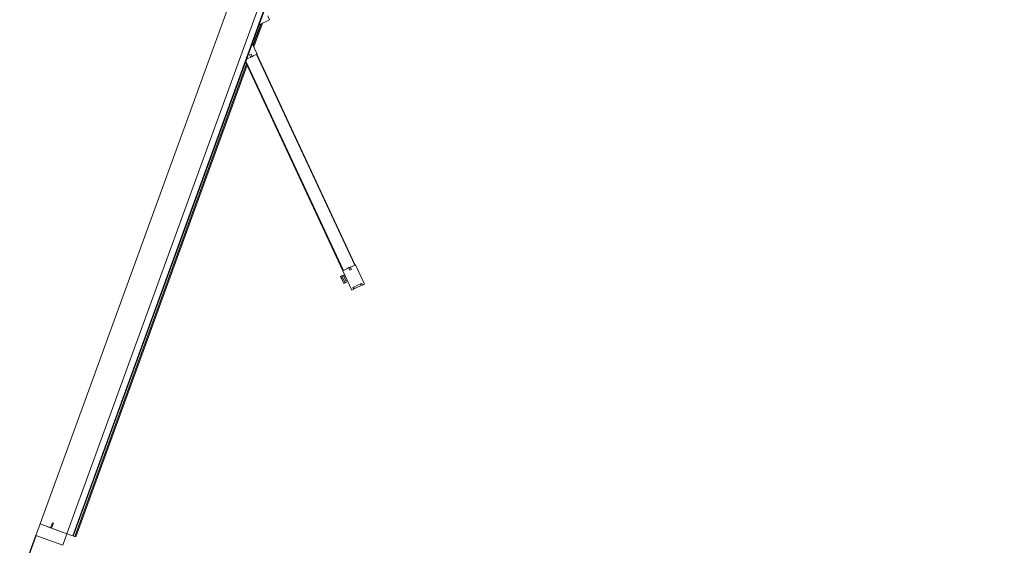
# Model space of a CAD drawing. Header units: inches. Extents: x 424 to 2043, y -237 to 445.
# Tile 133 of 256: x 544.39 to 547.9, y 61.55 to 63.42. Entities that reach past the tile are written whole.
import ezdxf

# ---------------------------------------------------------------- set-up
doc = ezdxf.new("R2010")
doc.units = ezdxf.units.IN
doc.header["$MEASUREMENT"] = 0
doc.layers.add('A-DOOR', color=31, linetype='Continuous', lineweight=9)
doc.layers.add('A-WALL', color=113, linetype='Continuous', lineweight=9)
doc.styles.get("Standard").update_dxf_attribs({"font": 'arial.ttf'})
doc.dimstyles.new('ISO-25', dxfattribs={"dimtxt": 1.2, "dimasz": 0.5, "dimexe": 0.8, "dimexo": 50, "dimtad": 1, "dimtoh": 1, "dimdec": 1, "dimdsep": 46, "dimtxsty": 'Standard', "dimblk": 'ARCHTICK', "dimcen": 2.5, "dimadec": 0, "dimazin": 0, "dimtfac": 1, "dimtdec": 1, "dimtmove": 0, "dimatfit": 3, "dimldrblk": 'ARCHTICK', "dimfxl": 1, "dimfxlon": 1, "dimarcsym": 0})

# ---------------------------------------------------------------- blocks, each defined once
blk = doc.blocks.new('5-panel_Bi-fold_external_door_10806 - Type 1-V1-زیرزمین')
at = {"layer": 'A-DOOR'}
for p, q in [((1.3827, 0.695), (1.3289, 0.6412)), ((1.3884, 0.6893), (1.3827, 0.695)), ((1.3834, 0.6843), (1.3884, 0.6893)), ((1.4074, 0.6603), (1.3834, 0.6843)), ((1.3912, 0.6854), (1.3868, 0.681)), ((1.4085, 0.6681), (1.3912, 0.6854)), ((1.4069, 0.6665), (1.4085, 0.6681)), ((1.3297, 0.6405), (0.7433, 0.0542)), ((1.3311, 0.6391), (0.7447, 0.0528)), ((1.3289, 0.6412), (1.3401, 0.6301)), ((1.3297, 0.6405), (1.3311, 0.6391)), ((1.3422, 0.6265), (1.3493, 0.6336)), ((1.3493, 0.6336), (1.3535, 0.6294)), ((1.3643, 0.6059), (1.418, 0.6596)), ((1.3943, 0.6288), (1.3907, 0.6323)), ((1.4103, 0.6631), (1.4069, 0.6665)), ((1.4124, 0.6653), (1.4074, 0.6603)), ((1.418, 0.6596), (1.4124, 0.6653)), ((1.3622, 0.608), (0.7802, 0.026)), ((1.3636, 0.6066), (0.7825, 0.0255)), ((1.3401, 0.6301), (1.3422, 0.6265)), ((1.3429, 0.6273), (1.3472, 0.623)), ((1.3535, 0.6294), (1.3462, 0.622)), ((1.3462, 0.622), (1.3528, 0.6174)), ((1.3528, 0.6174), (1.3643, 0.6059)), ((1.3622, 0.608), (1.3636, 0.6066)), ((1.3775, 0.619), (1.381, 0.6155)), ((1.3785, 0.6129), (1.381, 0.6155)), ((1.3824, 0.609), (1.3785, 0.6129)), ((1.3943, 0.6288), (1.381, 0.6155)), ((1.4015, 0.6281), (1.3824, 0.609)), ((1.3833, 0.6081), (1.3824, 0.609)), ((1.3855, 0.6059), (1.3833, 0.6081)), ((1.3855, 0.6059), (1.4046, 0.625)), ((1.3855, 0.6059), (1.4046, 0.625)), ((1.3861, 0.6053), (1.3855, 0.6059)), ((1.3861, 0.6053), (1.4052, 0.6244)), ((1.3943, 0.6288), (1.3976, 0.632)), ((1.3976, 0.632), (1.4015, 0.6281)), ((1.4015, 0.6281), (1.4024, 0.6272)), ((1.4024, 0.6272), (1.4046, 0.625)), ((1.4046, 0.625), (1.4052, 0.6244)), ((0.6127, 0.0549), (0.6012, 0.0433)), ((0.6421, 0.0255), (0.6127, 0.0549)), ((0.7426, 0.0549), (0.7132, 0.0255)), ((0.7538, 0.0437), (0.7426, 0.0549)), ((0.7447, 0.0528), (0.7433, 0.0542)), ((0.7502, 0.0346), (0.7573, 0.0417)), ((0.7573, 0.0417), (0.7538, 0.0437)), ((0.7618, 0.0377), (0.7545, 0.0303)), ((0.7608, 0.0367), (0.7566, 0.0409)), ((0.7664, 0.0311), (0.7618, 0.0377)), ((2.581, 0.0259), (-2.331, 0.0259)), ((2.581, 0.0237), (-2.331, 0.0237)), ((-2.331, 0.0016), (2.581, 0.0016)), ((0.7228, 0.0351), (0.6325, 0.0351)), ((0.6365, 0.0311), (0.7188, 0.0311)), ((0.7152, 0.0296), (0.6402, 0.0296)), ((0.7545, 0.0303), (0.7502, 0.0346)), ((0.772, 0.0255), (0.7664, 0.0311)), ((0.7881, 0.0311), (2.581, 0.0311)), ((2.581, 0.0351), (0.7921, 0.0351)), ((2.581, 0.0351), (2.581, 0.0311)), ((2.581, 0.0311), (2.581, 0.0301)), ((2.581, 0.0301), (2.581, 0.0255)), ((2.581, 0.0259), (2.581, 0.0255)), ((2.581, 0.0255), (2.581, 0.0243)), ((2.581, 0.0243), (2.581, 0.0237)), ((2.581, 0.0237), (2.581, 0.0193)), ((2.581, 0.0193), (2.581, 0.0038)), ((2.581, 0.0038), (2.581, 0.0016)), ((2.581, 0.0016), (2.581, -0.1)), ((2.625, 0.0016), (2.581, 0.0016)), ((2.581, 0.0016), (2.581, -0.0565)), ((2.625, -0.1), (2.625, 0.0016)), ((2.562, -0.057), (2.562, -0.0597)), ((2.581, -0.0565), (2.5625, -0.0565)), ((2.5625, -0.0602), (2.581, -0.0602)), ((2.581, -0.0602), (2.581, -0.1)), ((-2.331, -0.1), (2.581, -0.1)), ((2.581, -0.1), (2.625, -0.1))]:
    blk.add_line(p, q, dxfattribs=at)
for centre, start, end in [((2.5625, -0.057), 90, 180), ((2.5625, -0.0597), 180, 270)]:
    blk.add_arc(centre, 0.0005, start, end, dxfattribs=at)
for points in [[(0.6383, 0.0292), (0.6386, 0.0294), (0.6392, 0.0295), (0.6399, 0.0296), (0.6402, 0.0296)], [(0.7152, 0.0296), (0.7155, 0.0296), (0.7161, 0.0295), (0.7167, 0.0294), (0.717, 0.0292)]]:
    blk.add_open_spline(points, degree=3, dxfattribs=at)
blk = doc.blocks.new('_ArchTick')
at = {"color": 0, "linetype": 'ByBlock', "const_width": 0.15}
blk.add_lwpolyline([(-0.5, -0.5), (0.5, 0.5)], dxfattribs=at)
blk = doc.blocks.new('*D1174')
at = {"color": 0, "lineweight": -2, "transparency": 16777216}
for p, q in [((553.4742, 75.1284), (545.5977, 54.0276)), ((553.4742, 75.1284), (554.2237, 74.8486)), ((545.5977, 54.0276), (546.3472, 53.7478))]:
    blk.add_line(p, q, dxfattribs=at)
at = {"layer": 'Defpoints', "color": 0, "transparency": 16777216}
for p in [(551.5637, 75.8416), (543.6871, 54.7408), (545.5977, 54.0276)]:
    blk.add_point(p, dxfattribs=at)
at = {"color": 0, "lineweight": -2, "transparency": 16777216, "xscale": 0.5, "yscale": 0.5, "zscale": 0.5}
for p, rotation in [((553.4742, 75.1284), 69.53032212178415), ((545.5977, 54.0276), 249.5303221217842)]:
    blk.add_blockref('_ArchTick', p, dxfattribs=dict(at, rotation=rotation))
at = {"color": 0, "transparency": 16777216, "insert": (548.3765, 65.0108), "char_height": 1.2, "attachment_point": 5, "rotation": 69.5303}
blk.add_mtext('22.5', dxfattribs=at)

msp = doc.modelspace()

# ---------------------------------------------------------------- linework, layer by layer
at = {"layer": 'A-WALL', "lineweight": 25}
msp.add_line((544.4473, 61.5855), (542.1095, 55.1625), dxfattribs=at)

# ---------------------------------------------------------------- block references
at = {"layer": 'A-DOOR', "rotation": 249.999999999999}
msp.add_blockref('5-panel_Bi-fold_external_door_10806 - Type 1-V1-زیرزمین', (545.439, 64.018), dxfattribs=at)

# ---------------------------------------------------------------- dimensions: what is measured, and where the dimension line sits
dim = msp.add_aligned_dim(p1=(551.5637, 75.8416), p2=(543.6871, 54.7408), distance=2.0394, dimstyle='ISO-25')
dim.commit()
dim.dimension.update_dxf_attribs({"geometry": '*D1174', "text_midpoint": (548.3765, 65.0108)})

doc.saveas('drawing.dxf')
